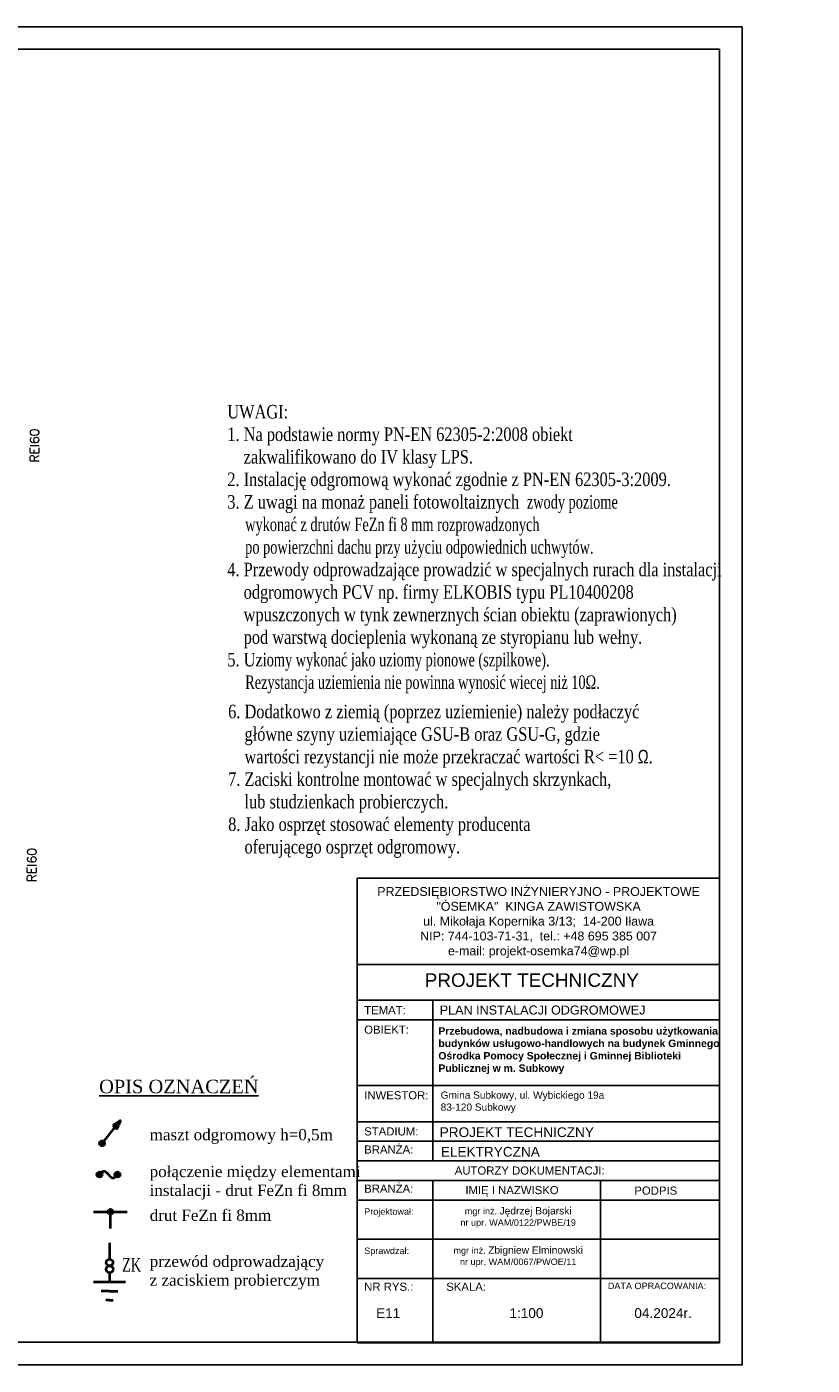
# Model space of a CAD drawing. Header units: inches. Extents: x 6268 to 12323, y 5221 to 42059.
# Tile 45 of 98: x 10582 to 12323, y 8311 to 11281. Entities that reach past the tile are written whole.
import ezdxf

# ---------------------------------------------------------------- set-up
doc = ezdxf.new("R2010")
doc.units = ezdxf.units.IN
doc.header["$MEASUREMENT"] = 0
doc.layers.add('2DE_PLS_ODGROM', color=170, linetype='Continuous', lineweight=40)
doc.layers.add('CP_LINENORM', color=253, linetype='Continuous')
doc.styles.add('Romans', font='romans.shx', dxfattribs={"width": 0.7})
doc.styles.get("Standard").update_dxf_attribs({"font": 'txt.shx'})
doc.styles.add('TABELKA', font='romans', dxfattribs={"width": 0.8, "height": 1.5})

msp = doc.modelspace()

# ---------------------------------------------------------------- hatches: boundary and pattern name
at = {"layer": '2DE_PLS_ODGROM'}
msp.add_hatch(color=256, dxfattribs=at).paths.add_polyline_path([(10772.737, 8842.22), (10781.463, 8834.588), (10790.033, 8854.212)])
h = msp.add_hatch(color=256, dxfattribs=at)
h.paths.add_polyline_path([(10748.594, 8802.92), (10748.594, 8808.633, 0.41421356), (10742.881, 8802.92)])
h.paths.add_polyline_path([(10754.307, 8802.92, 0.41421356), (10748.594, 8808.633), (10748.594, 8802.92), (10748.594, 8797.207, 0.41421356)])
h.paths.add_polyline_path([(10748.594, 8797.207), (10748.594, 8802.92), (10742.881, 8802.92, 0.41421356)])
h = msp.add_hatch(color=256, dxfattribs=at)
h.paths.add_polyline_path([(10748.594, 8802.92), (10748.594, 8808.633, 0.41421356), (10742.881, 8802.92)])
h.paths.add_polyline_path([(10754.307, 8802.92, 0.41421356), (10748.594, 8808.633), (10748.594, 8802.92), (10748.594, 8797.207, 0.41421356)])
h.paths.add_polyline_path([(10748.594, 8797.207), (10748.594, 8802.92), (10742.881, 8802.92, 0.41421356)])
h = msp.add_hatch(color=256, dxfattribs=at)
h.paths.add_polyline_path([(10742.83, 8733.795), (10748.543, 8733.795, 0.41421356), (10742.83, 8739.508)])
h.paths.add_polyline_path([(10742.83, 8728.081, 0.41421356), (10748.543, 8733.795), (10742.83, 8733.795), (10737.117, 8733.795, 0.41421356)])
h.paths.add_polyline_path([(10737.117, 8733.795), (10742.83, 8733.795), (10742.83, 8739.508, 0.41421356)])
h = msp.add_hatch(color=256, dxfattribs=at)
h.paths.add_polyline_path([(10742.83, 8733.795), (10748.543, 8733.795, 0.41421356), (10742.83, 8739.508)])
h.paths.add_polyline_path([(10742.83, 8728.081, 0.41421356), (10748.543, 8733.795), (10742.83, 8733.795), (10737.117, 8733.795, 0.41421356)])
h.paths.add_polyline_path([(10737.117, 8733.795), (10742.83, 8733.795), (10742.83, 8739.508, 0.41421356)])
h = msp.add_hatch(color=256, dxfattribs=at)
h.paths.add_polyline_path([(10782.867, 8733.795), (10788.58, 8733.795, 0.41421356), (10782.867, 8739.508)])
h.paths.add_polyline_path([(10782.867, 8728.081, 0.41421356), (10788.58, 8733.795), (10782.867, 8733.795), (10777.154, 8733.795, 0.41421356)])
h.paths.add_polyline_path([(10777.154, 8733.795), (10782.867, 8733.795), (10782.867, 8739.508, 0.41421356)])
h = msp.add_hatch(color=256, dxfattribs=at)
h.paths.add_polyline_path([(10782.867, 8733.795), (10788.58, 8733.795, 0.41421356), (10782.867, 8739.508)])
h.paths.add_polyline_path([(10782.867, 8728.081, 0.41421356), (10788.58, 8733.795), (10782.867, 8733.795), (10777.154, 8733.795, 0.41421356)])
h.paths.add_polyline_path([(10777.154, 8733.795), (10782.867, 8733.795), (10782.867, 8739.508, 0.41421356)])
h = msp.add_hatch(color=256, dxfattribs=at)
h.paths.add_polyline_path([(10767.061, 8650.976), (10766.587, 8645.282, 0.41421356), (10772.755, 8650.501)])
h.paths.add_polyline_path([(10761.368, 8651.45, 0.41421356), (10766.587, 8645.282), (10767.061, 8650.976), (10767.536, 8656.669, 0.41421356)])
h.paths.add_polyline_path([(10767.536, 8656.669), (10767.061, 8650.976), (10772.755, 8650.501, 0.41421356)])
h = msp.add_hatch(color=256, dxfattribs=at)
h.paths.add_polyline_path([(10767.061, 8650.976), (10766.587, 8645.282, 0.41421356), (10772.755, 8650.501)])
h.paths.add_polyline_path([(10761.368, 8651.45, 0.41421356), (10766.587, 8645.282), (10767.061, 8650.976), (10767.536, 8656.669, 0.41421356)])
h.paths.add_polyline_path([(10767.536, 8656.669), (10767.061, 8650.976), (10772.755, 8650.501, 0.41421356)])

# ---------------------------------------------------------------- linework, layer by layer
at = {"linetype": 'Continuous'}
for p, q in [((6468.073, 11230.604), (12118.073, 11230.604)), ((12118.073, 8360.604), (12118.073, 11230.604)), ((6468.073, 8361.604), (12118.073, 8361.604))]:
    msp.add_line(p, q, dxfattribs=at)
for p, q in [((11314.606, 9391.489), (12118.073, 9391.489)), ((11314.606, 8503.089), (11314.606, 9391.489)), ((12118.073, 8360.604), (12118.073, 9391.489)), ((11314.606, 9199.451), (12118.073, 9199.451)), ((11314.606, 9120.476), (12118.073, 9120.476)), ((11482.209, 8764.11), (11482.209, 9120.476)), ((11314.606, 9077.039), (12118.073, 9077.039)), ((11314.606, 8931.454), (12118.073, 8931.454)), ((11314.606, 8850.982), (12118.073, 8850.982)), ((11314.606, 8807.546), (12118.073, 8807.546)), ((11314.606, 8764.11), (12118.073, 8764.11)), ((11314.606, 8720.674), (12118.073, 8720.674)), ((11482.209, 8503.089), (11482.209, 8720.674)), ((11853.681, 8503.089), (11853.681, 8720.674)), ((11314.606, 8677.237), (12118.073, 8677.237)), ((11314.606, 8590.163), (12118.073, 8590.163)), ((11314.606, 8360.604), (11314.606, 8503.089)), ((11314.606, 8503.089), (12118.073, 8503.089)), ((11314.606, 8503.089), (12118.073, 8503.089)), ((11482.209, 8360.604), (11482.209, 8503.089)), ((11853.681, 8360.604), (11853.681, 8503.089)), ((11314.606, 8360.604), (12118.073, 8360.604))]:
    msp.add_line(p, q)
at = {"layer": '2DE_PLS_ODGROM'}
for p, q in [((10790.033, 8854.212), (10772.737, 8842.22)), ((10781.463, 8834.588), (10790.033, 8854.212)), ((10748.594, 8802.92), (10777.407, 8838.595)), ((10772.737, 8842.22), (10781.463, 8834.588)), ((10729.818, 8650.976), (10804.305, 8650.976)), ((10767.061, 8613.732), (10767.061, 8650.976)), ((10765.283, 8582.32), (10765.288, 8546.16)), ((10729.677, 8495.352), (10800.89, 8495.352)), ((10765.292, 8515.824), (10765.283, 8495.352)), ((10765.283, 8475.102), (10746.709, 8475.102)), ((10765.283, 8475.102), (10783.858, 8475.102)), ((10765.283, 8454.852), (10757.195, 8454.852)), ((10765.283, 8454.852), (10773.371, 8454.852))]:
    msp.add_line(p, q, dxfattribs=at)
for centre, radius in [((10748.594, 8802.92), 5.713), ((10748.594, 8802.92), 5.713), ((10742.83, 8733.795), 5.713), ((10742.83, 8733.795), 5.713), ((10782.867, 8733.795), 5.713), ((10782.867, 8733.795), 5.713), ((10767.061, 8650.976), 5.713), ((10767.061, 8650.976), 5.713), ((10765.204, 8538.576), 7.584), ((10765.283, 8523.408), 7.584)]:
    msp.add_circle(centre, radius, dxfattribs=at)
msp.add_spline([(10742.83, 8733.795), (10752.325, 8741.435), (10762.849, 8733.795), (10772.867, 8726.099), (10782.867, 8733.795)], degree=3, dxfattribs=at)
at = {"layer": 'CP_LINENORM', "linetype": 'Continuous'}
for p, q in [((6268.073, 11280.604), (12168.073, 11280.604)), ((12168.073, 8310.604), (12168.073, 11280.604)), ((12168.073, 8310.604), (12168.073, 11280.604)), ((6268.073, 8311.604), (12168.073, 8311.604))]:
    msp.add_line(p, q, dxfattribs=at)

# ---------------------------------------------------------------- texts
at = {"ltscale": 0.5, "char_height": 30, "width": 3212.16, "attachment_point": 1}
for s, insert, style in [('{\\fTimes New Roman|b0|i0|c238|p0;UWAGI:\\P1. Na podstawie normy PN-EN 62305-2:2008 obiekt   \\P    zakwalifikowano do IV klasy LPS.\\P2. Instalację odgromową wykonać zgodnie z PN-EN 62305-3:2009.\\P\\pxi-0.633333,l0.633333,t2.533333;3. Z uwagi na monaż paneli fotowoltaiznych \\W0.7; zwody poziome \\P     wykonać z drutów FeZn fi 8 mm rozprowadzonych\\P     po powierzchni dachu przy użyciu odpowiednich uchwytów.\\P\\pi0,l0;\\W0.8;4. Przewody odprowadzające prowadzić w specjalnych rurach dla instalacji\\P\\pt0;    odgromowych PCV np. firmy ELKOBIS typu PL10400208\\P    wpuszczonych w tynk zewnerznych ścian obiektu (zaprawionych)\\P    pod warstwą docieplenia wykonaną ze styropianu lub wełny.\\P5. Uz\\W0.7;iomy wykonać jako uziomy pionowe (szpilkowe).\\P     Rezystancja uziemienia nie powinna wynosić wiecej niż 10Ω.', (11026.36, 10441.456), 'TABELKA'), ('{\\fTimes New Roman|b0|i0|c238|p0;\\P\\P\\fTimes New Roman|b0|i0|c0|p18;6. Dodatkowo z ziemią (poprzez uziemienie) należy podłaczyć \\P\\pxt0;    główne szyny uziemiające GSU-B oraz GSU-G, gdzie \\P    wartości rezystancji nie może przekraczać wartości R< =10 \\fSymbol|b0|i0|c2|p18;W\\fTimes New Roman|b0|i0|c0|p18;.\\P7. Zaciski kontrolne montować w specjalnych skrzynkach,\\P    lub studzienkach probierczych.\\P8. Jako osprzęt stosować elementy producenta \\P    oferującego osprzęt odgromowy.}', (11028.181, 9876.232), 'TABELKA'), ('\\fTimes New Roman|b0|i0|c238|p0;ZK', (10792.942, 8548.29), 'Romans')]:
    msp.add_mtext(s, dxfattribs=dict(at, insert=insert, style=style))
at = {"char_height": 20, "attachment_point": 1, "rotation": 90}
for insert in [(10588.772, 10313.705), (10582.832, 9382.761)]:
    msp.add_mtext_dynamic_manual_height_columns('REI60', width=37.21157, gutter_width=12.5, heights=[-20], dxfattribs=dict(at, insert=insert))
at = {"ltscale": 24}
for s, insert, char_height, width, attachment_point in [('{\\fArial|b0|i0|c238|p34;PRZEDSIĘBIORSTWO INŻYNIERYJNO - PROJEKTOWE\\P"ÓSEMKA"  KINGA ZAWISTOWSKA\\Pul. Mikołaja Kopernika 3/13;  14-200 Iława\\PNIP: 744-103-71-31,  tel.: +48 695 385 007\\Pe-mail: projekt-osemka74@wp.pl}', (11716.561, 9292.987), 19.74375, 781.72017, 5), ('{\\fArial|b0|i0|c238|p34;PROJEKT TECHNICZNY}', (11464.049, 9180.151), 30, 9900.34452, 1), ('{\\fArial|b0|i0|c238|p34;TEMAT:}', (11329.853, 9107.588), 18, 136.70026, 1), ('{\\fArial|b0|i0|c238|p34;PLAN INSTALACJI ODGROMOWEJ}', (11497.235, 9108.814), 20, 641.45159, 1), ('{\\fArial|b0|i0|c238|p34;OBIEKT:}', (11329.853, 9064.232), 18, 136.70026, 1), ('\\pxsa0.416667,ql;{\\fArial|b1|i0|c238|p34;\\fArial|b1|i0|c238|p34;\\H1x;Przebudowa, nadbudowa i zmiana sposobu użytkowania budynków usługowo-handlowych na budynek Gminnego Ośrodka Pomocy Społecznej i Gminnej Biblioteki Publicznej w m. Subkowy}', (11494.351, 9060.626), 16.5, 630.2818, 1), ('{\\fArial|b0|i0|c238|p34;INWESTOR:}', (11329.853, 8918.647), 18, 136.70026, 1), ('\\pxa0.5,sm1,ql;{\\fArial|b0|i0|c238|p34;Gmina Subkowy, ul. Wybickiego 19a\\P83-120 Subkowy', (11499.469, 8918.038), 16, 599.51142, 1), ('{\\fArial|b0|i0|c238|p34;STADIUM:}', (11329.853, 8838.489), 18, 136.70026, 1), ('{\\fArial|b0|i0|c238|p34;PROJEKT TECHNICZNY}', (11497.285, 8838.489), 21.6, 490.72064, 1), ('{\\fArial|b0|i0|c238|p34;BRANŻA:}', (11329.853, 8798.257), 18, 136.70026, 1), ('{\\fArial|b0|i0|c238|p34;ELEKTRYCZNA}', (11499.734, 8795.053), 21.6, 490.72064, 1), ('\\pxqc;{\\fArial|b0|i0|c238|p34;AUTORZY DOKUMENTACJI:}', (11322.911, 8751.581), 18, 747.89996, 1), ('{\\fArial|b0|i0|c238|p34;BRANŻA:}', (11329.853, 8711.384), 18, 136.70026, 1), ('\\pxi0.77356;{\\fArial|b0|i0|c238|p34;IMIĘ I NAZWISKO}', (11540.389, 8708.202), 18, 253.42015, 1), ('{\\fArial|b0|i0|c238|p34;PODPIS}', (11928.904, 8707.098), 18, 136.70026, 1), ('{\\fArial|b0|i0|c238|p34;Projektował:}', (11329.853, 8658.807), 14.4, 136.70026, 1), ('{\\fArial|b0|i0|c238|p34;mgr\\~inż. \\H1.125x;Jędrzej Bojarski\\H0.88889x;\\Pnr upr. WAM/0122/PWBE/19}', (11671.316, 8661.4), 14.4, 303.17459, 2), ('{\\fArial|b0|i0|c238|p34;Sprawdzał:}', (11329.853, 8571.733), 14.4, 136.70026, 1), ('{\\fArial|b0|i0|c238|p34;mgr\\~inż. \\H1.125x;Zbigniew Elminowski\\P\\H0.88889x;nr upr. WAM/0067/PWOE/11}', (11671.316, 8574.326), 14.4, 303.17459, 2), ('{\\fArial|b0|i0|c238|p34;NR RYS.:}', (11329.853, 8493.799), 18, 136.70026, 1), ('{\\fArial|b0|i0|c238|p34;SKALA:}', (11511.772, 8493.799), 18, 136.70026, 1), ('{\\fArial|b0|i0|c238|p34;DATA OPRACOWANIA:}', (11870.093, 8493.799), 14.4, 278.30723, 1), ('{\\fArial|b0|i0|c238|p34;E11}', (11356.247, 8437.138), 21.6, 136.70026, 1), ('{\\fArial|b0|i0|c238|p34;1:100}', (11651.902, 8437.138), 21.6, 136.70026, 1), ('{\\fArial|b0|i0|c238|p34;04.2024r.}', (11928.904, 8437.133), 21.6, 136.70026, 1)]:
    msp.add_mtext(s, dxfattribs=dict(at, insert=insert, char_height=char_height, width=width, attachment_point=attachment_point))
at = {"attachment_point": 1}
for s, insert, char_height, width in [('\\fTimes New Roman|b0|i0|c0|p0;\\LOPIS OZNACZEŃ\\l\\P', (10742.008, 8944.12), 30, 514.50615), ('{\\fTimes New Roman|b0|i0|c238|p18;maszt odgromowy h=0,5m}', (10854.136, 8834.859), 25, 898.92399), ('{\\fTimes New Roman|b0|i0|c238|p18;połączenie między elementami \\Pinstalacji - drut FeZn fi 8mm}', (10854.136, 8753.019), 25, 898.92399), ('{\\fTimes New Roman|b0|i0|c0|p18;drut FeZn fi 8mm}', (10854.247, 8656.002), 25, 880.454), ('{\\fTimes New Roman|b0|i0|c238|p18;przewód odprowadzający\\Pz zaciskiem probierczym  }', (10854.136, 8553.702), 25, 880.4541)]:
    msp.add_mtext(s, dxfattribs=dict(at, insert=insert, char_height=char_height, width=width))

doc.saveas('drawing.dxf')
